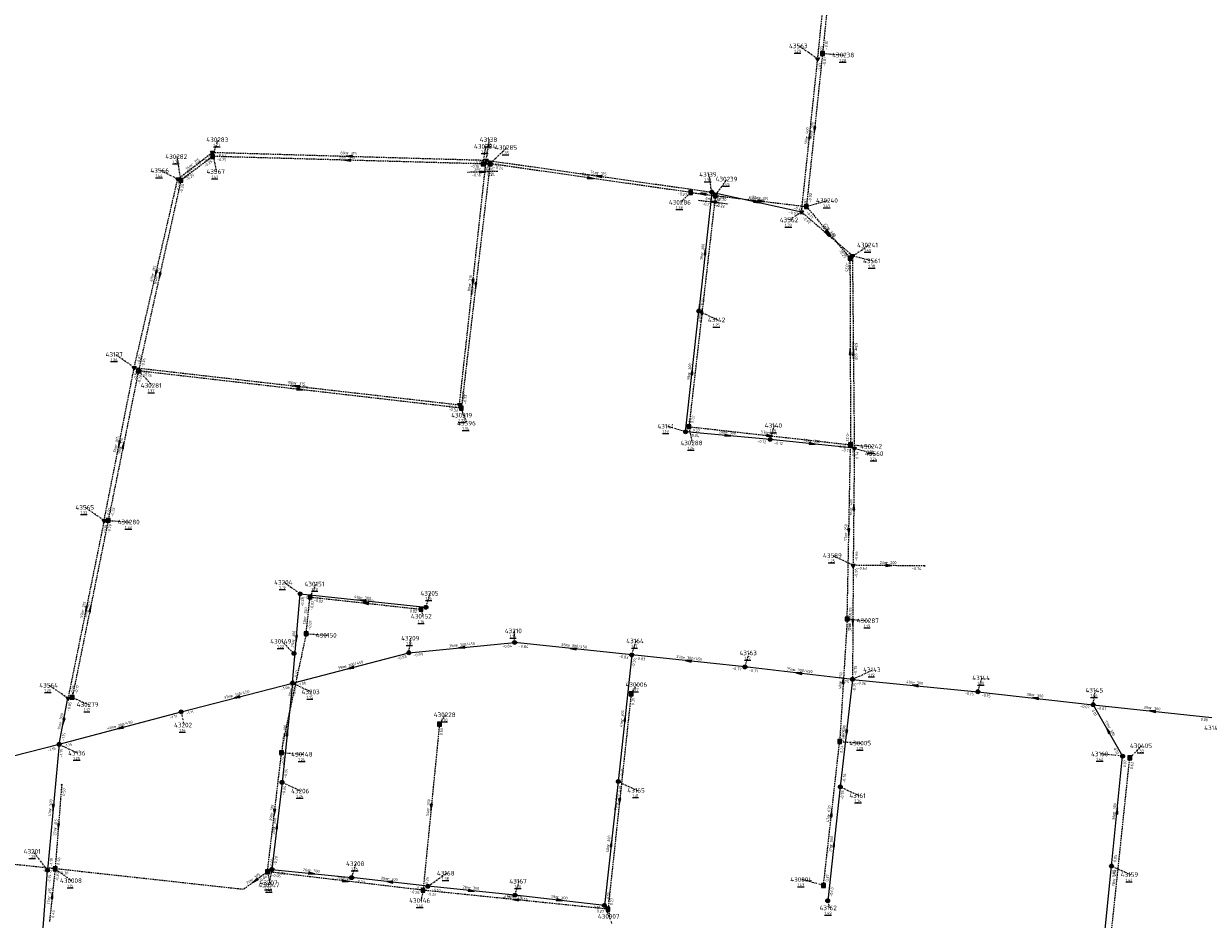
# Model space of a CAD drawing. Extents: x 188323 to 208361, y 565368 to 574910.
# Tile 102 of 256: x 202220 to 202605, y 567823 to 568114. Entities that reach past the tile are written whole.
import ezdxf

# ---------------------------------------------------------------- set-up
doc = ezdxf.new("R2010")
doc.units = 0
doc.linetypes.add('DASHDOT', pattern=[1, 0.5, -0.25, 0, -0.25])
doc.linetypes.add('DASHED', pattern=[0.75, 0.5, -0.25])
doc.layers.get('0').update_dxf_attribs({"linetype": 'CONTINUOUS'})
for name, color, linetype in [('RIO-AFM', 7, 'CONTINUOUS'), ('RIO-BOK', 7, 'CONTINUOUS'), ('RIO-DET', 7, 'CONTINUOUS'), ('RIO-KNP', 7, 'CONTINUOUS'), ('RIO-KNR', 7, 'CONTINUOUS'), ('RIO-LAG_0B', 7, 'CONTINUOUS'), ('RIO-LAG_1B', 7, 'DASHED'), ('RIO-LAG_2B', 7, 'DASHED'), ('RIO-LEN', 7, 'CONTINUOUS'), ('RIO-MVD', 1, 'CONTINUOUS'), ('RIO-VRB', 6, 'DASHDOT'), ('RIO-VRH', 7, 'CONTINUOUS')]:
    doc.layers.add(name, color=color, linetype=linetype)
doc.styles.add('RIO-TXT', font='isocp.shx')

# ---------------------------------------------------------------- blocks, each defined once
blk = doc.blocks.new('L_VHR')
blk.add_lwpolyline([(-0.5, 0), (0.5, 0), (-0.5, 0.15), (-0.5, -0.15), (0.5, 0)])
blk = doc.blocks.new('K_IPR')
blk.add_lwpolyline([(-0.5, -0.5), (0.5, -0.5), (0.5, 0.5), (-0.5, 0.5)], close=True)
blk.add_solid([(-0.5, 0.5), (0.5, 0.5), (-0.5, -0.5), (0.5, -0.5)])
at = {"style": 'RIO-TXT', "flags": 1}
blk.add_attdef('KNOOPNAAM', (2, 2), '', height=1, dxfattribs=at)
blk = doc.blocks.new('K_FIC')
blk.add_circle((0, 0), 0.0625)
at = {"style": 'RIO-TXT', "flags": 1}
blk.add_attdef('KNOOPNAAM', (2, 2), '', height=1, dxfattribs=at)
blk = doc.blocks.new('K_IPG')
blk.add_circle((0, 0), 0.5)
for points in [[(0, 0), (-0.5, 0), (-0.433013, 0.25)], [(0, 0), (-0.433013, -0.25), (-0.5, 0)], [(0, 0), (-0.433013, 0.25), (-0.25, 0.433013)], [(0, 0), (-0.25, -0.433013), (-0.433013, -0.25)], [(0, 0), (-0.25, 0.433013), (0, 0.5)], [(0, 0), (0, -0.5), (-0.25, -0.433013)], [(0, 0), (0, 0.5), (0.25, 0.433013)], [(0, 0), (0.25, 0.433013), (0.433013, 0.25)], [(0, 0), (0.433013, 0.25), (0.5, 0)], [(0, 0), (0.5, 0), (0.433013, -0.25)], [(0, 0), (0.433013, -0.25), (0.25, -0.433013)], [(0, 0), (0.25, -0.433013), (0, -0.5)]]:
    blk.add_solid(points)
at = {"style": 'RIO-TXT', "flags": 1}
blk.add_attdef('KNOOPNAAM', (2, 2), '', height=1, dxfattribs=at)
blk = doc.blocks.new('K_IPD')
blk.add_lwpolyline([(-0.496027, 0.307994), (0.503973, 0.307994), (0.003973, -0.558031)], close=True)
blk.add_solid([(-0.496027, 0.307994), (0.503973, 0.307994), (0.003973, -0.558031)])
at = {"style": 'RIO-TXT', "flags": 1}
blk.add_attdef('KNOOPNAAM', (2, 2), '', height=1, dxfattribs=at)
blk = doc.blocks.new('779_04______430286____430239_')
at = {"layer": 'RIO-LAG_1B'}
blk.add_line((0, 0), (9.747, -1.198), dxfattribs=at)
at = {"layer": 'RIO-VRH', "xscale": 2, "yscale": 2, "zscale": 2, "rotation": 532.9636}
blk.add_blockref('L_VHR', (4.8735, -0.599), dxfattribs=at)
at = {"layer": 'RIO-AFM', "style": 'RIO-TXT'}
blk.add_text('r 315', height=0.9, rotation=352.9636, dxfattribs=at).set_placement((3.8625, 0.0295))
at = {"layer": 'RIO-BOK', "style": 'RIO-TXT'}
for s, p in [('-0.27', (1.2187, -1.5602)), ('-0.22', (5.5065, -2.0867))]:
    blk.add_text(s, height=0.9, rotation=352.9636, dxfattribs=at).set_placement(p)
at = {"layer": 'RIO-LEN', "style": 'RIO-TXT'}
blk.add_text('8m', height=0.9, rotation=352.9636, dxfattribs=at).set_placement((2.2545, 0.2269))
blk = doc.blocks.new('786_04______430285____430284_')
at = {"layer": 'RIO-LAG_1B'}
blk.add_line((0, 0), (-9.817, -0.305), dxfattribs=at)
at = {"layer": 'RIO-VRH', "xscale": 2, "yscale": 2, "zscale": 2, "rotation": 361.7584}
blk.add_blockref('L_VHR', (-4.9085, -0.1525), dxfattribs=at)
at = {"layer": 'RIO-AFM', "style": 'RIO-TXT'}
blk.add_text('r 315', height=0.9, rotation=361.7584, dxfattribs=at).set_placement((-6.004, 0.3147))
at = {"layer": 'RIO-BOK', "style": 'RIO-TXT'}
for s, p in [('-0.16', (-8.3741, -1.6605)), ('-0.24', (-4.0552, -1.5251))]:
    blk.add_text(s, height=0.9, rotation=361.7584, dxfattribs=at).set_placement(p)
at = {"layer": 'RIO-LEN', "style": 'RIO-TXT'}
blk.add_text('2m', height=0.9, rotation=361.7584, dxfattribs=at).set_placement((-7.6232, 0.264))

msp = doc.modelspace()

# ---------------------------------------------------------------- linework, layer by layer
at = {"layer": 'RIO-LAG_0B'}
for p, q in [((202443.808, 568058.88), (202439.6, 568020.224)), ((202443.808, 568058.88), (202472.992, 568052.416)), ((202435.296, 567980.992), (202439.6, 568020.224)), ((202462.8, 567978.496), (202435.296, 567980.992)), ((202490.16, 567975.616), (202462.8, 567978.496)), ((202307.504, 567899.328), (202309.984, 567928.32)), ((202309.984, 567928.32), (202350.864, 567923.968)), ((202345.296, 567909.184), (202379.696, 567912.512)), ((202417.792, 567908.48), (202379.696, 567912.512)), ((202307.504, 567899.328), (202345.296, 567909.184)), ((202417.792, 567908.48), (202413.408, 567867.328)), ((202454.592, 567904.576), (202417.792, 567908.48)), ((202489.568, 567900.544), (202454.592, 567904.576)), ((202271.296, 567889.984), (202307.504, 567899.328)), ((202307.504, 567899.328), (202304.096, 567867.072)), ((202489.568, 567900.544), (202485.6, 567865.6)), ((202489.568, 567900.544), (202530.304, 567896.512)), ((202231.6, 567879.424), (202234.48, 567894.4)), ((202530.304, 567896.512), (202567.808, 567892.288)), ((202567.808, 567892.288), (202606.4, 567888.128)), ((202567.808, 567892.288), (202577.408, 567875.584)), ((202231.6, 567879.424), (202271.296, 567889.984)), ((202201.904, 567872), (202231.6, 567879.424)), ((202231.6, 567879.424), (202227.808, 567838.528)), ((202573.792, 567839.872), (202577.408, 567875.584)), ((202304.096, 567867.072), (202300.8, 567838.784)), ((202413.408, 567867.328), (202408.896, 567827.072)), ((202485.6, 567865.6), (202481.504, 567828.608)), ((202224.304, 567792), (202227.808, 567838.528)), ((202300.8, 567838.784), (202326.704, 567836.096)), ((202569.408, 567796.224), (202573.792, 567839.872)), ((202351.504, 567833.28), (202326.704, 567836.096)), ((202379.808, 567830.4), (202351.504, 567833.28)), ((202408.896, 567827.072), (202379.808, 567830.4))]:
    msp.add_line(p, q, dxfattribs=at)
at = {"layer": 'RIO-LAG_1B'}
for p, q in [((202485.2, 568156.992), (202479.824, 568103.936)), ((202479.824, 568103.936), (202474.576, 568054.208)), ((202281.552, 568070.464), (202271.184, 568062.72)), ((202369.456, 568068.032), (202281.552, 568070.464)), ((202371.728, 568068.096), (202362.384, 567988.672)), ((202371.728, 568068.096), (202369.456, 568068.032)), ((202436.944, 568058.752), (202371.728, 568068.096)), ((202271.184, 568062.72), (202257.408, 568000.768)), ((202444.96, 568057.728), (202436.384, 567982.656)), ((202436.944, 568058.752), (202444.96, 568057.728)), ((202444.96, 568057.728), (202474.576, 568054.208)), ((202474.576, 568054.208), (202488.736, 568037.44)), ((202488.736, 568037.44), (202488.928, 567976.768)), ((202257.408, 568000.768), (202247.552, 567952.192)), ((202362.384, 567988.672), (202257.408, 568000.768)), ((202436.384, 567982.656), (202488.928, 567976.768)), ((202487.84, 567920.128), (202488.928, 567976.768)), ((202247.552, 567952.192), (202235.872, 567894.72)), ((202311.936, 567915.392), (202313.168, 567927.296)), ((202313.168, 567927.296), (202349.28, 567923.328)), ((202487.84, 567920.128), (202485.392, 567880.32)), ((202417.584, 567895.808), (202410.064, 567825.856)), ((202355.264, 567885.952), (202349.936, 567832)), ((202480.128, 567833.536), (202485.392, 567880.32)), ((202299.344, 567838.016), (202303.936, 567876.736)), ((202571.536, 567797.184), (202579.712, 567875.008)), ((202232.432, 567866.368), (202230.304, 567838.976)), ((202230.304, 567838.976), (202228.464, 567821.76)), ((202349.936, 567832), (202299.344, 567838.016)), ((202410.064, 567825.856), (202349.936, 567832))]:
    msp.add_line(p, q, dxfattribs=at)
for points in [[(202311.936, 567915.392), (202304.32, 567879.872), (202303.936, 567876.736)], [(202230.304, 567838.976), (202180.352, 567844.224), (202171.52, 567838.016)], [(202299.344, 567838.016), (202291.488, 567832.256), (202230.304, 567838.976)]]:
    msp.add_lwpolyline(points, dxfattribs=at)
at = {"layer": 'RIO-LAG_2B'}
for p, q in [((202478.256, 568102.144), (202483.648, 568155.328)), ((202472.992, 568052.416), (202478.256, 568102.144)), ((202270.176, 568063.104), (202281.456, 568071.808)), ((202281.456, 568071.808), (202370.48, 568069.248)), ((202361.776, 567989.76), (202370.48, 568069.248)), ((202370.48, 568069.248), (202443.808, 568058.88)), ((202256.016, 568001.856), (202270.176, 568063.104)), ((202472.992, 568052.416), (202489.536, 568038.272)), ((202489.536, 568038.272), (202490.16, 567975.616)), ((202246.224, 567952.128), (202256.016, 568001.856)), ((202256.016, 568001.856), (202361.776, 567989.76)), ((202490.16, 567975.616), (202489.792, 567937.6)), ((202246.224, 567952.128), (202234.48, 567894.4)), ((202489.792, 567937.6), (202489.568, 567900.544)), ((202512.992, 567937.408), (202489.792, 567937.6))]:
    msp.add_line(p, q, dxfattribs=at)
at = {"layer": 'RIO-VRB'}
for p, q in [((202478.26, 568102.15), (202472.1319, 568106.3859)), ((202479.82, 568103.96), (202486.7875, 568103.4313)), ((202281.55, 568070.44), (202283.2852, 568075.9092)), ((202370.48, 568069.25), (202371.5341, 568075.9329)), ((202281.46, 568071.82), (202282.6876, 568065.5523)), ((202369.45, 568068.05), (202370.3306, 568073.748)), ((202371.73, 568068.12), (202377.1494, 568073.3681)), ((202271.19, 568062.75), (202269.9602, 568070.4173)), ((202270.17, 568063.12), (202264.4608, 568065.8962)), ((202443.8, 568058.9), (202442.9179, 568064.5977)), ((202444.96, 568057.76), (202448.8645, 568063.1141)), ((202436.94, 568058.75), (202433.6794, 568055.561)), ((202474.57, 568054.22), (202481.5375, 568056.1487)), ((202473, 568052.4), (202469.1136, 568049.8363)), ((202488.74, 568037.44), (202494.8669, 568041.6778)), ((202489.54, 568038.25), (202496.1882, 568036.53)), ((202439.6, 568020.2), (202445.7269, 568017.3622)), ((202256.02, 568001.88), (202249.8919, 568006.1159)), ((202257.41, 568000.75), (202261.9572, 567996.0298)), ((202361.77, 567989.74), (202364.189, 567983.7914)), ((202362.38, 567988.7), (202362.9135, 567986.3716)), ((202435.3, 567981), (202429.317, 567982.7531)), ((202436.38, 567982.65), (202437.4341, 567977.3671)), ((202462.8, 567978.5), (202464.1933, 567983.0294)), ((202488.92, 567976.76), (202495.8875, 567976.2313)), ((202490.16, 567975.62), (202496.8082, 567973.9)), ((202246.22, 567952.16), (202240.0919, 567956.3959)), ((202247.56, 567952.19), (202254.5275, 567951.6613)), ((202489.8, 567937.62), (202483.151, 567940.7379)), ((202309.98, 567928.31), (202304.7181, 567932.0461)), ((202313.17, 567927.28), (202315.2071, 567931.5093)), ((202350.87, 567923.98), (202352.2633, 567928.5094)), ((202349.28, 567923.35), (202349.8135, 567921.0216)), ((202487.84, 567920.13), (202494.8075, 567919.6013)), ((202311.94, 567915.38), (202318.9075, 567914.8513)), ((202345.3, 567909.2), (202346.0071, 567913.9132)), ((202379.7, 567912.5), (202379.6995, 567916.275)), ((202307.96, 567908.92), (202304.0715, 567912.8812)), ((202417.8, 567908.5), (202419.1933, 567913.0294)), ((202454.6, 567904.6), (202455.9933, 567909.1294)), ((202489.57, 567900.53), (202496.2182, 567903.65)), ((202234.48, 567894.38), (202228.3519, 567898.6159)), ((202307.5, 567899.3), (202313.6269, 567896.4622)), ((202417.59, 567895.8), (202419.5664, 567898.8558)), ((202530.3, 567896.5), (202531.6933, 567901.0294)), ((202235.88, 567894.69), (202241.1409, 567892.3522)), ((202567.8, 567892.3), (202568.5071, 567897.0132)), ((202271.3, 567890), (202272.1806, 567885.702)), ((202355.26, 567885.98), (202357.2364, 567889.0358)), ((202231.6, 567879.4), (202237.7269, 567876.5622)), ((202485.39, 567880.34), (202492.3575, 567879.8113)), ((202579.72, 567874.98), (202583.6074, 567878.9424)), ((202303.94, 567876.73), (202310.9075, 567876.2013)), ((202577.4, 567875.6), (202570.325, 567876.2978)), ((202304.1, 567867.1), (202310.2269, 567864.2622)), ((202413.4, 567867.3), (202419.5269, 567864.4622)), ((202485.6, 567865.6), (202491.7269, 567862.7622)), ((202227.8, 567838.5), (202223.251, 567844.6187)), ((202326.7, 567836.1), (202328.0933, 567840.6294)), ((202230.3, 567838.96), (202235.7194, 567835.1119)), ((202299.34, 567838.03), (202300.2206, 567833.732)), ((202300.8, 567838.8), (202299.921, 567834.5017)), ((202351.5, 567833.3), (202357.6269, 567837.5378)), ((202573.8, 567839.9), (202579.9269, 567837.0622)), ((202379.8, 567830.4), (202381.1933, 567834.9294)), ((202480.13, 567833.56), (202473.1621, 567835.4865)), ((202349.94, 567832), (202349.2342, 567828.6866)), ((202481.5, 567828.6), (202482.0335, 567826.2716)), ((202408.9, 567827.1), (202411.319, 567821.1514)), ((202410.07, 567825.85), (202410.6035, 567823.5216))]:
    msp.add_line(p, q, dxfattribs=at)

# ---------------------------------------------------------------- block references
at = {"layer": 'RIO-DET'}
for name, p in [('786_04______430285____430284_', (202374.224, 568065.6)), ('779_04______430286____430239_', (202439.44, 568056.256))]:
    msp.add_blockref(name, p, dxfattribs=at)
at = {"layer": 'RIO-KNP', "xscale": 1.25, "yscale": 1.25, "zscale": 1.25}
for name, p in [('K_IPD', (202478.256, 568102.144)), ('K_IPR', (202479.824, 568103.936)), ('K_IPD', (202281.456, 568071.808)), ('K_IPR', (202281.552, 568070.464)), ('K_IPR', (202369.456, 568068.032)), ('K_IPD', (202370.48, 568069.248)), ('K_IPR', (202371.728, 568068.096)), ('K_IPD', (202270.176, 568063.104)), ('K_IPR', (202271.184, 568062.72)), ('K_IPG', (202443.808, 568058.88)), ('K_IPR', (202436.944, 568058.752)), ('K_IPR', (202444.96, 568057.728)), ('K_IPD', (202472.992, 568052.416)), ('K_IPR', (202474.576, 568054.208)), ('K_IPR', (202488.736, 568037.44)), ('K_IPD', (202489.536, 568038.272)), ('K_IPG', (202439.6, 568020.224)), ('K_IPD', (202256.016, 568001.856)), ('K_IPR', (202257.408, 568000.768)), ('K_IPD', (202361.776, 567989.76)), ('K_IPR', (202362.384, 567988.672)), ('K_IPR', (202436.384, 567982.656)), ('K_IPG', (202435.296, 567980.992)), ('K_IPG', (202462.8, 567978.496)), ('K_IPR', (202488.928, 567976.768)), ('K_IPD', (202490.16, 567975.616)), ('K_IPD', (202246.224, 567952.128)), ('K_IPR', (202247.552, 567952.192)), ('K_IPD', (202489.792, 567937.6)), ('K_FIC', (202512.992, 567937.408)), ('K_IPG', (202309.984, 567928.32)), ('K_IPR', (202313.168, 567927.296)), ('K_IPR', (202349.28, 567923.328)), ('K_IPG', (202350.864, 567923.968)), ('K_IPR', (202487.84, 567920.128)), ('K_IPR', (202311.936, 567915.392)), ('K_IPG', (202307.968, 567908.928)), ('K_IPG', (202345.296, 567909.184)), ('K_IPG', (202379.696, 567912.512)), ('K_IPG', (202417.792, 567908.48)), ('K_IPG', (202454.592, 567904.576)), ('K_IPG', (202307.504, 567899.328)), ('K_IPG', (202489.568, 567900.544)), ('K_IPD', (202234.48, 567894.4)), ('K_IPR', (202235.872, 567894.72)), ('K_IPR', (202417.584, 567895.808)), ('K_IPG', (202530.304, 567896.512)), ('K_IPG', (202271.296, 567889.984)), ('K_IPG', (202567.808, 567892.288)), ('K_IPR', (202355.264, 567885.952)), ('K_IPG', (202231.6, 567879.424)), ('K_IPR', (202485.392, 567880.32)), ('K_IPR', (202303.936, 567876.736)), ('K_IPG', (202577.408, 567875.584)), ('K_IPR', (202579.712, 567875.008)), ('K_IPG', (202304.096, 567867.072)), ('K_IPG', (202413.408, 567867.328)), ('K_FIC', (202232.432, 567866.368)), ('K_IPG', (202485.6, 567865.6)), ('K_IPG', (202573.792, 567839.872)), ('K_IPG', (202227.808, 567838.528)), ('K_IPR', (202230.304, 567838.976)), ('K_IPR', (202299.344, 567838.016)), ('K_IPG', (202300.8, 567838.784)), ('K_IPG', (202326.704, 567836.096)), ('K_IPR', (202349.936, 567832)), ('K_IPG', (202351.504, 567833.28)), ('K_IPR', (202480.128, 567833.536)), ('K_IPG', (202379.808, 567830.4)), ('K_IPG', (202481.504, 567828.608)), ('K_IPG', (202408.896, 567827.072)), ('K_IPR', (202410.064, 567825.856))]:
    msp.add_blockref(name, p, dxfattribs=at)
at = {"layer": 'RIO-VRH'}
for p, xscale, yscale, zscale, rotation in [((202477.195, 568079.09), 2, 2, 2, 263.9663), ((202475.63, 568077.275), 2, 2, 2, 83.9561), ((202325.5, 568069.245), 2, 2, 2, 178.4427), ((202325.97, 568070.535), 2, 2, 2, 538.3465), ((202370.59, 568068.085), 1.03, 1.03, 1.03, 361.7584), ((202404.335, 568063.435), 2, 2, 2, 351.824), ((202407.14, 568064.075), 2, 2, 2, 531.9659), ((202440.95, 568058.255), 2, 2, 2, 532.9636), ((202458.4, 568055.65), 2, 2, 2, 347.4517), ((202459.765, 568055.99), 2, 2, 2, 353.1831), ((202481.27, 568045.325), 2, 2, 2, 499.457), ((202481.655, 568045.83), 2, 2, 2, 310.1847), ((202441.7, 568039.55), 2, 2, 2, 443.7976), ((202263.095, 568032.5), 2, 2, 2, 256.9819), ((202264.3, 568031.75), 2, 2, 2, 257.4614), ((202366.125, 568029.495), 2, 2, 2, 263.74), ((202367.055, 568028.41), 2, 2, 2, 263.2772), ((202440.67, 568020.205), 2, 2, 2, 443.4748), ((202488.83, 568007.1), 2, 2, 2, 450.179), ((202489.85, 568006.935), 2, 2, 2, 450.5762), ((202437.45, 568000.6), 2, 2, 2, 83.7316), ((202308.895, 567995.81), 2, 2, 2, 533.4518), ((202309.895, 567994.725), 2, 2, 2, 353.4521), ((202449.05, 567979.75), 2, 2, 2, 354.8061), ((202462.65, 567979.705), 2, 2, 2, 353.6042), ((202251.12, 567977.02), 2, 2, 2, 258.8418), ((202252.485, 567976.47), 2, 2, 2, 438.5257), ((202476.48, 567977.06), 2, 2, 2, 353.9916), ((202489.98, 567956.62), 2, 2, 2, 449.4482), ((202488.38, 567948.445), 2, 2, 2, 268.8985), ((202501.395, 567937.52), 2, 2, 2, 359.5059), ((202330.425, 567926.145), 2, 2, 2, 533.9559), ((202331.225, 567925.315), 2, 2, 2, 533.7893), ((202240.35, 567923.27), 2, 2, 2, 258.5068), ((202241.72, 567923.44), 2, 2, 2, 438.5098), ((202489.685, 567919.075), 2, 2, 2, 269.6357), ((202308.74, 567913.805), 2, 2, 2, 265.1052), ((202362.5, 567910.85), 2, 2, 2, 185.4791), ((202398.75, 567910.5), 2, 2, 2, 174.0072), ((202436.2, 567906.55), 2, 2, 2, 173.9511), ((202326.4, 567904.25), 2, 2, 2, 194.6749), ((202472.085, 567902.565), 2, 2, 2, 173.3621), ((202486.615, 567900.235), 2, 2, 2, 446.4678), ((202509.935, 567898.515), 2, 2, 2, 534.3499), ((202289.4, 567894.65), 2, 2, 2, 194.4066), ((202549.05, 567894.4), 2, 2, 2, 533.6101), ((202587.1, 567890.2), 2, 2, 2, 533.7908), ((202233.04, 567886.89), 2, 2, 2, 259.1093), ((202415.6, 567887.9), 2, 2, 2, 443.8957), ((202251.45, 567884.7), 2, 2, 2, 194.9479), ((202305.8, 567883.2), 2, 2, 2, 443.964), ((202487.585, 567883.065), 2, 2, 2, 263.5074), ((202572.6, 567883.95), 2, 2, 2, 479.8985), ((202229.7, 567858.95), 2, 2, 2, 264.6834), ((202352.6, 567858.99), 2, 2, 2, 264.3629), ((202413.83, 567860.825), 2, 2, 2, 263.8555), ((202301.64, 567857.38), 2, 2, 2, 263.2131), ((202482.76, 567856.95), 2, 2, 2, 83.5761), ((202575.6, 567857.75), 2, 2, 2, 84.2332), ((202231.365, 567852.655), 2, 2, 2, 265.5447), ((202302.45, 567852.95), 2, 2, 2, 443.3405), ((202411.15, 567847.2), 2, 2, 2, 443.6044), ((202483.55, 567847.1), 2, 2, 2, 443.6684), ((202313.75, 567837.45), 2, 2, 2, 354.0492), ((202295.415, 567835.14), 2, 2, 2, 216.3608), ((202324.64, 567835.015), 2, 2, 2, 353.2048), ((202339.1, 567834.7), 2, 2, 2, 173.5591), ((202229.38, 567830.37), 2, 2, 2, 443.8784), ((202365.65, 567831.85), 2, 2, 2, 354.1497), ((202380.005, 567828.925), 2, 2, 2, 174.1608), ((202394.35, 567828.75), 2, 2, 2, 353.5308)]:
    msp.add_blockref('L_VHR', p, dxfattribs=dict(at, xscale=xscale, yscale=yscale, zscale=zscale, rotation=rotation))

# ---------------------------------------------------------------- texts
at = {"layer": 'RIO-AFM', "style": 'RIO-TXT'}
for s, rotation, p in [('r 400', 83.9561, (202475.0476, 568076.522)), ('r 500', 443.9663, (202476.5974, 568078.3382)), ('r 315', 358.3465, (202325.1753, 568071.0859)), ('r 315', 37.6138, (202274.8682, 568067.3716)), ('r 315', 396.582, (202275.4192, 568066.5164)), ('r 315', 358.4427, (202324.7041, 568069.7942)), ('r 315', 351.824, (202403.6066, 568064.0654)), ('r 315', 351.9659, (202406.4104, 568064.7061)), ('r 300', 347.4517, (202457.7194, 568056.3229)), ('r 315', 353.1831, (202459.0205, 568056.5916)), ('r 400', 319.457, (202480.9832, 568046.2368)), ('r 400', 310.1847, (202481.519, 568046.776)), ('r 300', 443.7976, (202441.1037, 568038.7996)), ('r 315', 76.9819, (202262.4254, 568031.8232)), ('r 315', 437.4614, (202263.6169, 568031.0714)), ('r 315', 83.74, (202365.5397, 568028.744)), ('r 315', 443.2772, (202366.439, 568027.6664)), ('r 315', 443.4748, (202440.0579, 568019.4592)), ('r 400', 270.179, (202489.3463, 568007.9119)), ('r 400', 270.5762, (202490.3613, 568007.7504)), ('r 300', 83.7316, (202436.8647, 567999.8494)), ('r 315', 353.4518, (202308.4188, 567996.4015)), ('r 315', 353.4521, (202309.4189, 567995.3163)), ('r 315', 78.8418, (202250.4728, 567976.3218)), ('r 300', 354.8061, (202448.2889, 567980.3295)), ('r 315', 353.6042, (202461.9023, 567980.3083)), ('r 315', 438.5257, (202251.8189, 567975.7779)), ('r 300', 353.9916, (202475.7273, 567977.6502)), ('r 400', 449.4482, (202489.4608, 567955.8143)), ('r 250', 88.8985, (202487.8646, 567947.6446)), ('r 200', 359.5059, (202500.5887, 567938.0338)), ('r 315', 438.5068, (202239.6808, 567922.5789)), ('r 315', 438.5098, (202241.051, 567922.749)), ('r 300', 353.9559, (202329.6729, 567926.74)), ('r 250', 353.7893, (202330.4747, 567925.9107)), ('r 250', 84.0903, (202311.9744, 567920.5756)), ('r 400', 449.6357, (202489.1687, 567918.2676)), ('r 300', 85.1052, (202308.1728, 567913.0402)), ('e 300/450', 5.4791, (202360.5705, 567911.1672)), ('e 300/450', 354.0073, (202396.9232, 567911.2055)), ('e 300/450', 14.6749, (202324.4446, 567904.2547)), ('e 300/450', 353.9511, (202434.374, 567907.2569)), ('e 300/450', 353.3621, (202470.2664, 567903.2901)), ('r 250', 446.4678, (202486.054, 567899.4576)), ('r 250', 437.8842, (202307.4604, 567896.9349)), ('r 300', 354.3499, (202509.1787, 567899.1048)), ('e 300/450', 14.4066, (202287.4449, 567894.6639)), ('r 300', 353.6101, (202548.3015, 567894.9985)), ('r 300', 353.7908, (202586.3495, 567890.7965)), ('r 300', 79.1093, (202232.396, 567886.1889)), ('e 300/450', 14.9479, (202249.4947, 567884.6954)), ('r 300', 443.8957, (202415.0042, 567887.1486)), ('r 300', 443.964, (202305.208, 567882.4478)), ('r 500', 443.5074, (202486.9861, 567882.3172)), ('r 300', 299.8985, (202572.6344, 567884.9047)), ('r 500', 444.6834, (202229.1147, 567858.1906)), ('r 315', 83.2131, (202301.0479, 567856.6345)), ('r 250', 444.3629, (202352.0063, 567858.2341)), ('r 315', 443.8555, (202413.2246, 567860.0751)), ('r 300', 84.2332, (202575.0213, 567856.9943)), ('r 630', 83.5761, (202482.1726, 567856.2006)), ('r 315', 445.5447, (202230.7955, 567851.8863)), ('r 300', 443.3405, (202301.851, 567852.2037)), ('r 300', 443.6044, (202410.5507, 567846.4517)), ('r 500', 443.6684, (202482.9526, 567846.3508)), ('r 315', 396.3608, (202294.4644, 567835.0642)), ('r 300', 354.0492, (202312.9966, 567838.039)), ('r 315', 353.2048, (202323.8965, 567835.6229)), ('r 250', 83.9821, (202575.0429, 567835.3264)), ('r 315', 443.8784, (202228.7916, 567829.618)), ('r 300', 353.5591, (202338.3515, 567835.2951)), ('r 300', 354.1497, (202364.8957, 567832.4385)), ('r 315', 354.1608, (202379.2514, 567829.5234)), ('r 300', 353.5308, (202393.602, 567829.3469))]:
    msp.add_text(s, height=0.9, rotation=rotation, dxfattribs=at).set_placement(p)
at = {"layer": 'RIO-BOK', "style": 'RIO-TXT'}
for s, rotation, p in [('-1.03', 84.2009, (202479.7941, 568103.4014)), ('-0.81', 444.1985, (202481.3533, 568105.2123)), ('-0.81', 443.9663, (202480.753, 568099.7391)), ('-1.03', 83.9561, (202479.2211, 568097.925)), ('-0.67', 358.3465, (202282.8197, 568070.381)), ('-0.67', 37.6138, (202279.0666, 568068.2082)), ('-0.25', 396.582, (202279.0894, 568066.8769)), ('-0.25', 358.4427, (202282.9121, 568069.0033)), ('-0.16', 358.4427, (202365.3151, 568066.8151)), ('-0.51', 358.3465, (202366.3434, 568068.0227)), ('-0.51', 83.74, (202371.4251, 568065.0211)), ('-0.51', 351.9659, (202371.6714, 568067.6688)), ('-0.24', 351.824, (202372.9174, 568066.5359)), ('-0.67', 37.6138, (202272.1333, 568062.8655)), ('-0.25', 396.582, (202273.1486, 568062.4614)), ('-0.24', 443.2772, (202372.5933, 568063.8902)), ('-0.67', 76.9819, (202270.6109, 568058.8094)), ('-0.25', 437.4614, (202271.6303, 568058.4518)), ('-0.27', 351.824, (202432.688, 568057.9861)), ('-0.25', 351.9659, (202439.5505, 568058.1308)), ('-0.25', 443.7976, (202444.7276, 568054.6757)), ('-0.25', 347.4517, (202444.8632, 568057.23)), ('0.20', 443.4748, (202445.9016, 568054.0695)), ('0.20', 353.1831, (202446.1847, 568056.2045)), ('-0.92', 83.9561, (202474.5394, 568053.6448)), ('-0.92', 443.9663, (202476.1084, 568055.4661)), ('-0.92', 347.4517, (202468.6973, 568051.9403)), ('-0.22', 353.1831, (202470.3345, 568053.3328)), ('-0.17', 310.1847, (202474.4047, 568052.2472)), ('-0.92', 319.457, (202473.1548, 568050.4263)), ('-0.25', 310.1847, (202485.0338, 568039.6765)), ('-0.86', 319.457, (202485.5216, 568039.8601)), ('-0.86', 270.5762, (202488.1548, 568036.8356)), ('-0.25', 270.179, (202487.345, 568036.0352)), ('-0.21', 443.7976, (202441.1421, 568021.4415)), ('-0.21', 83.7316, (202440.5446, 568015.9714)), ('-0.82', 76.9819, (202257.6992, 568002.9287)), ('-0.26', 437.4614, (202259.0797, 568001.8137)), ('-0.82', 78.8418, (202256.6005, 567997.5858)), ('-0.26', 438.5257, (202257.9387, 567996.459)), ('-0.82', 353.4518, (202257.252, 568000.3303)), ('-0.26', 353.4521, (202258.642, 567999.2003)), ('-0.67', 83.74, (202363.3141, 567990.979)), ('-0.33', 443.2772, (202363.9333, 567989.9275)), ('-0.67', 353.4518, (202357.5446, 567988.8812)), ('-0.33', 353.4521, (202358.1547, 567987.8407)), ('-0.04', 83.7316, (202436.8443, 567982.2388)), ('0.22', 443.4748, (202437.929, 567983.8828)), ('-0.04', 354.8061, (202436.5682, 567979.4798)), ('0.22', 353.6042, (202437.6161, 567981.1036)), ('-0.22', 270.179, (202487.5437, 567980.8555)), ('-0.74', 270.5762, (202488.7566, 567979.7057)), ('-0.12', 354.8061, (202458.5917, 567977.4918)), ('-0.12', 353.9916, (202464.0465, 567976.9619)), ('0.18', 353.6042, (202485.2302, 567975.7963)), ('-0.74', 353.9916, (202485.938, 567974.6716)), ('0.08', 88.8985, (202490.2519, 567973.1734)), ('-0.74', 449.4482, (202491.4996, 567971.5071)), ('-0.91', 78.8418, (202247.8643, 567953.2626)), ('-0.22', 438.5257, (202249.2096, 567953.2846)), ('-0.91', 438.5068, (202246.7415, 567947.8703)), ('-0.20', 438.5098, (202248.082, 567947.9006)), ('-0.66', 449.4482, (202491.2123, 567939.0073)), ('-0.66', 449.6357, (202491.1536, 567933.5115)), ('-0.63', 359.5059, (202491.1885, 567936.2089)), ('-0.74', 359.5059, (202508.878, 567936.0675)), ('-0.28', 85.1052, (202311.0256, 567924.1046)), ('-0.28', 353.9559, (202311.2255, 567926.7712)), ('-0.02', 84.0903, (202314.141, 567923.0572)), ('-0.02', 353.7893, (202314.4111, 567925.7376)), ('0.02', 353.7893, (202345.5921, 567922.364)), ('-0.12', 353.9559, (202346.6479, 567923.0429)), ('0.05', 88.8985, (202489.2664, 567921.5028)), ('-0.02', 84.0903, (202313.4765, 567916.6284)), ('0.05', 446.4678, (202488.9956, 567916.4924)), ('-0.84', 5.4791, (202375.7513, 567910.7148)), ('-0.84', 354.0073, (202380.9469, 567910.9623)), ('-0.93', 14.6749, (202341.6874, 567906.8066)), ('-0.93', 5.4791, (202346.8271, 567907.9401)), ('-0.83', 354.0073, (202413.5788, 567907.5573)), ('-0.36', 443.8957, (202418.7332, 567904.2774)), ('-0.83', 353.9511, (202419.0454, 567906.9611)), ('-0.45', 85.1052, (202309.0141, 567900.5754)), ('-0.77', 353.9511, (202450.3781, 567903.6606)), ('-0.77', 353.3621, (202455.8295, 567903.0483)), ('-0.75', 449.6357, (202490.9778, 567901.922)), ('-0.96', 438.5068, (202236.13, 567895.474)), ('-0.17', 438.5098, (202237.5299, 567895.7841)), ('-1.06', 14.4066, (202303.8766, 567896.9237)), ('-0.50', 443.964, (202308.444, 567895.0782)), ('-1.06', 14.6749, (202309.2088, 567898.3003)), ('-0.75', 353.3621, (202485.3385, 567899.6329)), ('-0.75', 443.5074, (202490.4785, 567896.3001)), ('-0.36', 354.3499, (202490.8261, 567898.9998)), ('0.35', 443.8555, (202418.5594, 567892.1159)), ('-0.15', 354.3499, (202526.0841, 567895.5338)), ('-0.15', 353.6101, (202531.5362, 567894.9537)), ('-0.85', 79.1093, (202235.0806, 567890.0889)), ('-1.11', 14.4066, (202273.0041, 567888.9923)), ('-0.07', 353.6101, (202563.5722, 567891.3862)), ('0.01', 299.8985, (202567.2851, 567890.3884)), ('-0.07', 353.7908, (202569.0411, 567890.7576)), ('-1.11', 14.9479, (202267.699, 567887.5895)), ('0.00', 353.7908, (202602.7117, 567887.1155)), ('-1.15', 79.1093, (202233.2391, 567880.5103)), ('0.50', 444.3629, (202356.2721, 567882.3031)), ('0.24', 446.4678, (202486.8725, 567881.652)), ('-1.15', 13.9894, (202227.9599, 567877.0502)), ('-1.15', 14.9479, (202233.3136, 567878.4085)), ('0.24', 83.5761, (202486.3833, 567876.6449)), ('-1.15', 444.6834, (202232.5914, 567875.1907)), ('-0.04', 83.2131, (202304.8462, 567872.4928)), ('0.02', 299.8985, (202574.4207, 567877.9936)), ('-0.24', 443.964, (202305.6385, 567868.346)), ('-0.31', 443.8957, (202414.9399, 567868.5442)), ('0.02', 84.2332, (202578.4357, 567871.9172)), ('0.62', 83.9821, (202580.7395, 567871.2919)), ('-0.76', 443.5074, (202487.1483, 567866.8337)), ('0.50', 445.5447, (202233.5347, 567862.6933)), ('-0.24', 443.3405, (202305.0003, 567862.8671)), ('-0.31', 443.6044, (202414.3124, 567863.0728)), ('-0.76', 443.6684, (202486.5191, 567861.3733)), ('-1.19', 444.6834, (202229.3227, 567839.7652)), ('0.46', 445.5447, (202231.8035, 567840.248)), ('-0.06', 83.2131, (202300.8954, 567839.2547)), ('-0.20', 443.3405, (202302.3519, 567840.0292)), ('0.05', 84.2332, (202575.3334, 567841.1523)), ('-0.30', 353.988, (202226.0794, 567838.0262)), ('-1.19', 85.6869, (202228.8883, 567834.3057)), ('-0.30', 443.8784, (202231.2472, 567834.7355)), ('-0.30', 353.7427, (202231.5398, 567837.4165)), ('-0.06', 396.3608, (202296.8666, 567834.4747)), ('-0.06', 353.2048, (202300.5653, 567836.475)), ('-0.20', 354.0492, (202302.048, 567837.2632)), ('0.27', 83.5761, (202481.6776, 567834.7946)), ('0.05', 84.242, (202574.8362, 567836.2165)), ('-0.23', 354.0492, (202322.4787, 567835.1464)), ('-0.23', 353.5591, (202327.9349, 567834.5526)), ('-0.10', 353.5591, (202347.2704, 567832.3819)), ('-0.26', 444.3629, (202351.4697, 567833.2567)), ('-0.10', 354.1497, (202352.7507, 567831.7654)), ('-0.63', 443.6684, (202483.0449, 567829.8381)), ('-0.26', 353.2048, (202345.7073, 567831.1244)), ('-0.26', 354.1608, (202351.191, 567830.4656)), ('-0.15', 354.1497, (202375.5807, 567829.4406)), ('-0.15', 353.5308, (202381.0341, 567828.852)), ('-0.19', 443.6044, (202410.4462, 567828.3363)), ('0.27', 443.8555, (202411.6108, 567827.0931)), ('0.46', 443.8784, (202230.0003, 567823.0237)), ('-0.19', 353.5308, (202404.6703, 567826.1867)), ('0.27', 354.1608, (202406.3897, 567824.8554))]:
    msp.add_text(s, height=0.9, rotation=rotation, dxfattribs=at).set_placement(p)
at = {"layer": 'RIO-KNR', "style": 'RIO-TXT'}
for s, p in [('43563', (202468.9444, 568105.6359)), ('430238', (202482.9625, 568102.6813)), ('430283', (202279.4602, 568075.1592)), ('43138', (202368.3466, 568075.1829)), ('430282', (202266.1352, 568069.6673)), ('430284', (202366.5056, 568072.998)), ('430285', (202373.3244, 568072.6181)), ('43566', (202261.2733, 568065.1462)), ('43567', (202279.5001, 568064.8023)), ('43139', (202439.7304, 568063.8477)), ('430239', (202445.0395, 568062.3641)), ('430286', (202429.8544, 568054.811)), ('430240', (202477.7125, 568055.3987)), ('43562', (202465.9261, 568049.0863)), ('430241', (202491.0419, 568040.9278)), ('43561', (202493.0007, 568035.78)), ('43142', (202442.5394, 568016.6122)), ('43137', (202246.7044, 568005.3659)), ('430281', (202258.1322, 567995.2798)), ('430319', (202359.0885, 567985.6216)), ('43596', (202361.0015, 567983.0414)), ('43141', (202426.1295, 567982.0031)), ('43140', (202461.0058, 567982.2794)), ('430288', (202433.6091, 567976.6171)), ('430242', (202492.0625, 567975.4813)), ('43560', (202493.6207, 567973.15)), ('43565', (202236.9044, 567955.6459)), ('430280', (202250.7025, 567950.9113)), ('43589', (202479.9635, 567939.9879)), ('43204', (202301.5306, 567931.2961)), ('430151', (202311.3821, 567930.7593)), ('43205', (202349.0758, 567927.7594)), ('430152', (202345.9885, 567920.2716)), ('43210', (202376.512, 567915.525)), ('430287', (202490.9825, 567918.8513)), ('430149', (202300.2465, 567912.1312)), ('430150', (202315.0825, 567914.1013)), ('43209', (202342.8196, 567913.1632)), ('43164', (202416.0058, 567912.2794)), ('43163', (202452.8058, 567908.3794)), ('43143', (202493.0307, 567902.9)), ('43144', (202528.5058, 567900.2794)), ('43564', (202225.1644, 567897.8659)), ('430006', (202415.7414, 567898.1058)), ('43145', (202565.3196, 567896.2632)), ('43203', (202310.4394, 567895.7122)), ('430279', (202237.3159, 567891.6022)), ('43202', (202268.9931, 567884.952)), ('430228', (202353.4114, 567888.2858)), ('43146', (202603.9196, 567884.0368)), ('430005', (202488.5325, 567879.0613)), ('430405', (202579.7824, 567878.1924)), ('43136', (202234.5394, 567875.8122)), ('430148', (202307.0825, 567875.4513)), ('43160', (202567.1375, 567875.5478)), ('43206', (202307.0394, 567863.5122)), ('43165', (202416.3394, 567863.7122)), ('43161', (202488.5394, 567862.0122)), ('43201', (202220.0635, 567843.8687)), ('43208', (202324.9058, 567839.8794)), ('43168', (202354.4394, 567836.7878)), ('430004', (202469.3371, 567834.7365)), ('43159', (202576.7394, 567836.3122)), ('430008', (202231.8944, 567834.3619)), ('430147', (202296.3956, 567832.982)), ('43207', (202296.7335, 567833.7517)), ('43167', (202378.0058, 567834.1794)), ('430146', (202345.4092, 567827.9366)), ('43162', (202478.846, 567825.5216)), ('430007', (202406.7785, 567822.7716))]:
    msp.add_text(s, height=1.5, dxfattribs=at).set_placement(p)
at = {"layer": 'RIO-LEN', "style": 'RIO-TXT'}
for s, rotation, p in [('50m', 83.9561, (202474.8205, 568074.374)), ('50m', 443.9663, (202476.3721, 568076.19)), ('89m', 358.3465, (202323.0161, 568071.1468)), ('14m', 37.6138, (202273.1572, 568066.0532)), ('88m', 358.4427, (202322.5449, 568069.8515)), ('13m', 396.582, (202273.6856, 568065.2279)), ('66m', 351.824, (202401.4684, 568064.3712)), ('74m', 351.9659, (202404.2714, 568065.0067)), ('30m', 347.4517, (202455.6107, 568056.7909)), ('30m', 353.1831, (202456.8756, 568056.8466)), ('22m', 319.457, (202479.341, 568047.6399)), ('22m', 310.1847, (202480.1243, 568048.4254)), ('39m', 443.7976, (202440.872, 568036.6521)), ('63m', 76.9819, (202261.9392, 568029.7186)), ('64m', 437.4614, (202263.1496, 568028.9625)), ('80m', 83.74, (202365.3045, 568026.5969)), ('80m', 443.2772, (202366.1878, 568025.5211)), ('76m', 443.4748, (202439.8142, 568017.313)), ('61m', 270.179, (202489.3385, 568010.0719)), ('63m', 270.5762, (202490.3385, 568009.9103)), ('39m', 83.7316, (202436.6291, 567997.7022)), ('106m', 353.4518, (202305.7363, 567996.7078)), ('106m', 353.4521, (202306.7363, 567995.6225)), ('28m', 354.8061, (202446.1376, 567980.5237)), ('53m', 353.6042, (202459.7555, 567980.5476)), ('28m', 353.9916, (202473.5791, 567977.875)), ('51m', 78.8418, (202250.055, 567974.2025)), ('50m', 438.5257, (202251.3909, 567973.6607)), ('38m', 449.4482, (202489.4417, 567953.6544)), ('57m', 88.8985, (202487.8235, 567945.485)), ('23m', 359.5059, (202498.4288, 567938.0511)), ('41m', 353.9559, (202327.5248, 567926.9661)), ('36m', 353.7893, (202328.3272, 567926.143)), ('59m', 438.5068, (202239.2521, 567920.4618)), ('59m', 438.5098, (202240.6223, 567920.6319)), ('12m', 84.0903, (202311.7523, 567918.427)), ('37m', 449.6357, (202489.1567, 567916.1076)), ('29m', 85.1052, (202307.9888, 567910.8881)), ('35m', 5.4791, (202358.4204, 567910.9609)), ('38m', 354.0073, (202394.7749, 567911.4297)), ('37m', 353.9511, (202432.2259, 567907.4832)), ('39m', 14.6749, (202322.3551, 567903.7075)), ('35m', 353.3621, (202468.1207, 567903.5384)), ('40m', 446.4678, (202485.9227, 567897.3016)), ('41m', 354.3499, (202507.0291, 567899.3161)), ('37m', 14.4066, (202285.3528, 567894.1265)), ('39m', 437.8842, (202307.0087, 567894.8227)), ('38m', 353.6101, (202546.1548, 567895.2375)), ('39m', 353.7908, (202584.202, 567891.0288)), ('15m', 79.1093, (202231.9882, 567884.0677)), ('41m', 443.8957, (202414.7762, 567885.0007)), ('19m', 299.8985, (202571.5567, 567886.7767)), ('41m', 14.9479, (202247.4078, 567884.1382)), ('32m', 443.964, (202304.9825, 567880.2996)), ('35m', 443.5074, (202486.7435, 567880.1708)), ('70m', 443.8555, (202412.9951, 567857.9274)), ('41m', 444.6834, (202228.9163, 567856.0397)), ('39m', 83.2131, (202300.7929, 567854.4896)), ('54m', 444.3629, (202351.7958, 567856.0844)), ('47m', 83.5761, (202481.9312, 567854.0542)), ('36m', 84.2332, (202574.8045, 567854.8452)), ('27m', 445.5447, (202230.6294, 567849.7326)), ('28m', 443.3405, (202301.6022, 567850.0581)), ('40m', 443.6044, (202410.3118, 567844.305)), ('37m', 443.6684, (202482.716, 567844.2038)), ('26m', 354.0492, (202310.8481, 567838.2616)), ('51m', 353.2048, (202321.7515, 567835.8771)), ('25m', 353.5591, (202336.205, 567835.5361)), ('71m', 396.3608, (202292.7259, 567833.7824)), ('28m', 354.1497, (202362.7468, 567832.6573)), ('78m', 83.9821, (202574.8168, 567833.1783)), ('17m', 443.8784, (202228.5629, 567827.4702)), ('60m', 354.1608, (202377.1025, 567829.7418)), ('29m', 353.5308, (202391.4556, 567829.5889))]:
    msp.add_text(s, height=0.9, rotation=rotation, dxfattribs=at).set_placement(p)
at = {"layer": 'RIO-MVD', "style": 'RIO-TXT'}
for s, p in [('%%U1.29', (202470.6019, 568104.2359)), ('%%U1.28', (202485.2575, 568101.2813)), ('%%U1.27', (202281.7552, 568073.7592)), ('%%U1.34', (202368.8006, 568071.598)), ('%%U1.33', (202370.0041, 568073.7829)), ('%%U1.35', (202375.6194, 568071.2181)), ('%%U1.39', (202268.4302, 568068.2673)), ('%%U1.44', (202262.9308, 568063.7462)), ('%%U1.41', (202281.1576, 568063.4023)), ('%%U1.39', (202441.3879, 568062.4477)), ('%%U1.45', (202447.3345, 568060.9641)), ('%%U1.38', (202432.1494, 568053.411)), ('%%U1.43', (202480.0075, 568053.9987)), ('%%U1.39', (202467.5836, 568047.6863)), ('%%U1.40', (202493.3369, 568039.5278)), ('%%U1.38', (202494.6582, 568034.38)), ('%%U1.25', (202444.1969, 568015.2122)), ('%%U1.36', (202248.3619, 568003.9659)), ('%%U1.37', (202260.4272, 567993.8798)), ('%%U1.33', (202361.3835, 567984.2216)), ('%%U1.34', (202362.659, 567981.6414)), ('%%U1.19', (202427.787, 567980.6031)), ('%%U1.19', (202462.6633, 567980.8794)), ('%%U1.24', (202435.9041, 567975.2171)), ('%%U1.26', (202494.3575, 567974.0813)), ('%%U1.24', (202495.2782, 567971.75)), ('%%U1.32', (202238.5619, 567954.2459)), ('%%U1.33', (202252.9975, 567949.5113)), ('%%U1.25', (202481.621, 567938.5879)), ('%%U1.19', (202303.1881, 567929.8961)), ('%%U1.19', (202313.6771, 567929.3593)), ('%%U1.16', (202350.7333, 567926.3594)), ('%%U1.16', (202348.2835, 567918.8716)), ('%%U1.19', (202493.2775, 567917.4513)), ('%%U1.16', (202378.1695, 567914.125)), ('%%U1.22', (202302.5415, 567910.7312)), ('%%U1.16', (202344.4771, 567911.7632)), ('%%U1.17', (202417.6633, 567910.8794)), ('%%U1.17', (202454.4633, 567906.9794)), ('%%U1.19', (202494.6882, 567901.5)), ('%%U1.30', (202530.1633, 567898.8794)), ('%%U1.20', (202226.8219, 567896.4659)), ('%%U1.15', (202312.0969, 567894.3122)), ('%%U1.17', (202418.0364, 567896.7058)), ('%%U1.46', (202566.9771, 567894.8632)), ('%%U1.17', (202239.6109, 567890.2022)), ('%%U1.70', (202355.7064, 567886.8858)), ('%%U1.14', (202270.6506, 567883.552)), ('%%U1.29', (202490.8275, 567877.6613)), ('%%U1.25', (202236.1969, 567874.4122)), ('%%U1.24', (202309.3775, 567874.0513)), ('%%U1.42', (202568.795, 567874.1478)), ('%%U1.33', (202582.0774, 567876.7924)), ('%%U1.31', (202417.9969, 567862.3122)), ('%%U1.24', (202308.6969, 567862.1122)), ('%%U1.34', (202490.1969, 567860.6122)), ('%%U1.28', (202221.721, 567842.4687)), ('%%U1.35', (202326.5633, 567838.4794)), ('%%U1.38', (202356.0969, 567835.3878)), ('%%U1.15', (202234.1894, 567832.9619)), ('%%U1.35', (202298.391, 567832.3517)), ('%%U1.40', (202298.6906, 567831.582)), ('%%U1.36', (202379.6633, 567832.7794)), ('%%U1.43', (202471.6321, 567833.3365)), ('%%U1.41', (202578.3969, 567834.9122)), ('%%U1.40', (202347.7042, 567826.5366)), ('%%U1.49', (202480.5035, 567824.1216))]:
    msp.add_text(s, height=0.9, dxfattribs=at).set_placement(p)

doc.saveas('drawing.dxf')
